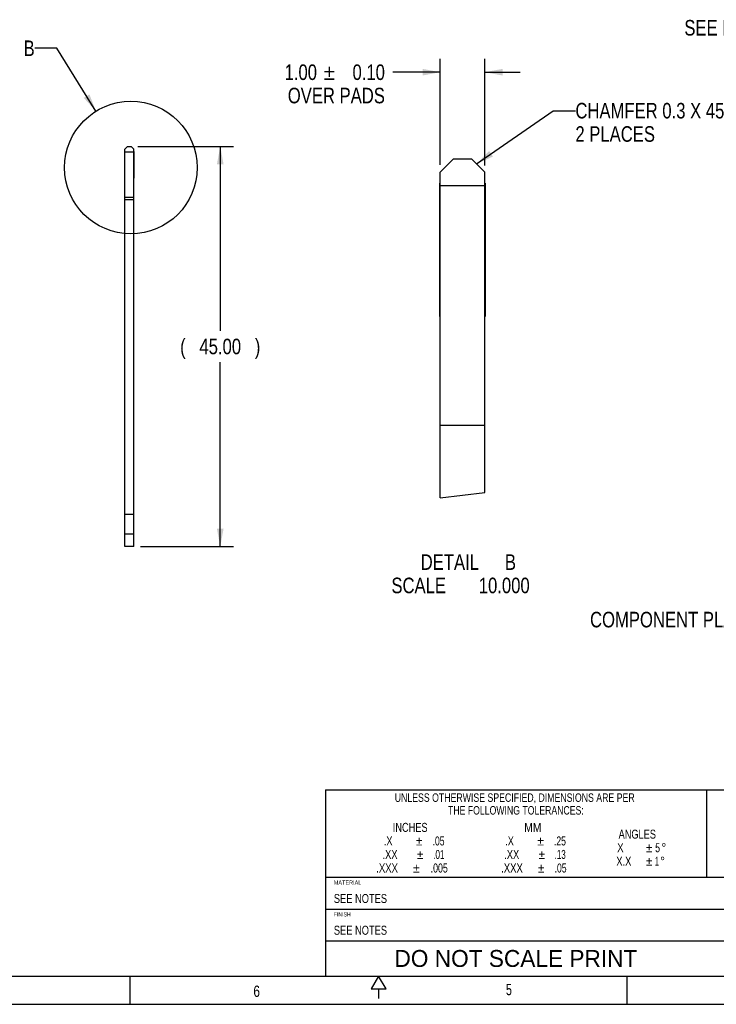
# Model space of a CAD drawing. Extents: x 0 to 559, y 0 to 432.
# Tile 2 of 14: x 199 to 355, y 0 to 222. Entities that reach past the tile are written whole.
import ezdxf
from ezdxf.enums import TextEntityAlignment as Align

# ---------------------------------------------------------------- set-up
doc = ezdxf.new("R2010")
doc.units = 0
doc.header["$LTSCALE"] = 30.734
doc.layers.get('0').update_dxf_attribs({"linetype": 'CONTINUOUS'})
doc.layers.add('AXIS', color=7, linetype='CONTINUOUS')
doc.layers.add('NOTES', color=7, linetype='CONTINUOUS')
doc.styles.get("Standard").update_dxf_attribs({"font": 'txt', "width": 0.8})
doc.styles.add('TEXTSTYLE_1', font='gdt', dxfattribs={"width": 0.8})
doc.styles.add('TEXTSTYLE_2', font='txt', dxfattribs={"width": 1.25})
doc.styles.add('TEXTSTYLE_3', font='txt')
doc.styles.add('TEXTSTYLE_5', font='gdt')
doc.styles.add('TEXTSTYLE_6', font='txt')
doc.dimstyles.get("Standard").update_dxf_attribs({"dimtxt": 0.18, "dimasz": 0.18, "dimexe": 0.18, "dimexo": 0.0625, "dimgap": 0.09, "dimtad": 0, "dimtih": 1, "dimtoh": 1, "dimzin": 0, "dimcen": 0.09, "dimazin": 3, "dimtfac": 1, "dimtofl": 0, "dimtmove": 0, "dimatfit": 3})

# ---------------------------------------------------------------- blocks, each defined once
blk = doc.blocks.new('_FILLED')
at = {"color": 0, "linetype": 'BYBLOCK'}
blk.add_solid([(0, 0), (-1, 0.1875), (-1, -0.1875)], dxfattribs=at)
blk = doc.blocks.new('*D5')
at = {"color": 2, "linetype": 'CONTINUOUS'}
for p, q in [((225.23, 193.03), (246.78, 193.03)), ((243.78, 193.03), (243.78, 151.53)), ((243.78, 103.03), (243.78, 144.53)), ((225.83, 103.03), (246.78, 103.03))]:
    blk.add_line(p, q, dxfattribs=at)
at = {"color": 2, "linetype": 'CONTINUOUS', "xscale": 4, "yscale": 4, "zscale": 4}
for p, rotation in [((243.78, 193.03), 90), ((243.78, 103.03), 270)]:
    blk.add_blockref('_FILLED', p, dxfattribs=dict(at, rotation=rotation))
at = {"color": 2, "linetype": 'CONTINUOUS', "width": 0.8}
for s, p in [('(', (235.38, 146.28)), ('45.00', (243.78, 146.28)), (')', (252.18, 146.28))]:
    blk.add_text(s, height=3.5, dxfattribs=at).set_placement(p, align=Align.CENTER)
blk = doc.blocks.new('*D9')
at = {"color": 2, "linetype": 'CONTINUOUS'}
for p, q in [((293.28, 188.88), (293.28, 212.75)), ((303.28, 188.73), (303.28, 212.75)), ((293.28, 209.75), (282.57, 209.75)), ((303.28, 209.75), (311.28, 209.75))]:
    blk.add_line(p, q, dxfattribs=at)
at = {"color": 2, "linetype": 'CONTINUOUS', "xscale": 4, "yscale": 4, "zscale": 4}
blk.add_blockref('_FILLED', (293.28, 209.75), dxfattribs=at)
at = {"color": 2, "linetype": 'CONTINUOUS', "xscale": 4, "yscale": 4, "zscale": 4, "rotation": 180}
blk.add_blockref('_FILLED', (303.28, 209.75), dxfattribs=at)
at = {"color": 2, "linetype": 'CONTINUOUS', "width": 0.8}
for s, p in [('1.00', (265.54, 208)), ('0.10', (280.82, 208)), ('OVER PADS', (280.82, 202.75))]:
    blk.add_text(s, height=3.5, dxfattribs=at).set_placement(p, align=Align.RIGHT)
at = {"color": 2, "linetype": 'CONTINUOUS', "style": 'TEXTSTYLE_1'}
blk.add_text('`', height=3.5, dxfattribs=at).set_placement((269.62, 208), align=Align.RIGHT)

msp = doc.modelspace()

# ---------------------------------------------------------------- linework, layer by layer
at = {"color": 7, "linetype": 'CONTINUOUS'}
for p, q in [((222.934, 193.031), (222.334, 192.431)), ((222.934, 193.031), (223.734, 193.031)), ((224.334, 192.431), (223.734, 193.031)), ((222.314, 185.931), (222.314, 191.931)), ((222.334, 191.931), (222.314, 191.931)), ((222.334, 191.131), (222.314, 191.131)), ((222.334, 190.931), (222.314, 190.931)), ((222.334, 181.031), (222.334, 192.431)), ((222.334, 191.831), (224.334, 191.831)), ((224.334, 181.031), (224.334, 192.431)), ((224.334, 191.931), (224.354, 191.931)), ((224.354, 191.931), (224.354, 185.931)), ((296.279, 190.248), (293.279, 187.248)), ((296.279, 190.248), (300.279, 190.248)), ((303.279, 187.248), (300.279, 190.248)), ((293.279, 130.248), (293.279, 187.248)), ((303.279, 130.248), (303.279, 187.248)), ((222.334, 185.931), (222.314, 185.931)), ((224.334, 185.931), (224.354, 185.931)), ((293.179, 154.748), (293.179, 184.748)), ((293.279, 184.748), (293.179, 184.748)), ((293.279, 184.248), (303.279, 184.248)), ((303.279, 184.748), (303.379, 184.748)), ((303.379, 184.748), (303.379, 154.748)), ((224.334, 181.531), (222.334, 181.531)), ((224.334, 181.031), (222.334, 181.031)), ((293.279, 180.748), (293.179, 180.748)), ((293.279, 179.748), (293.179, 179.748)), ((293.279, 154.748), (293.179, 154.748)), ((303.279, 154.748), (303.379, 154.748)), ((303.279, 130.248), (293.279, 130.248)), ((293.279, 113.975), (303.279, 115.195)), ((224.334, 103.031), (222.334, 103.031)), ((6.35, 6.35), (552.45, 6.35)), ((223.52, 0), (223.52, 6.35)), ((279.4, 6.35), (277.73, 3.458)), ((281.07, 3.458), (279.4, 6.35)), ((335.28, 0), (335.28, 6.35)), ((277.73, 3.458), (281.07, 3.458)), ((279.4, 3.458), (279.4, 1.27)), ((0, 0), (558.8, 0))]:
    msp.add_line(p, q, dxfattribs=at)
at = {"color": 2, "linetype": 'CONTINUOUS'}
for p, q in [((267.424, 48.26), (387.439, 48.26)), ((267.424, 48.26), (267.424, 6.35)), ((353.149, 48.26), (353.149, 28.575)), ((267.424, 28.575), (387.439, 28.575)), ((267.424, 21.431), (387.439, 21.431)), ((267.424, 14.287), (387.439, 14.287)), ((267.424, 6.35), (387.439, 6.35))]:
    msp.add_line(p, q, dxfattribs=at)
msp.add_circle((223.675, 188.293), 14.915, dxfattribs=at)
at = {"layer": 'AXIS', "color": 7, "linetype": 'CONTINUOUS'}
for p, q in [((222.334, 103.031), (222.334, 181.031)), ((224.334, 103.031), (224.334, 181.031)), ((293.279, 113.975), (293.279, 130.248)), ((303.279, 115.195), (303.279, 130.248)), ((224.334, 110.231), (222.334, 110.231)), ((224.334, 105.831), (222.334, 105.831))]:
    msp.add_line(p, q, dxfattribs=at)
at = {"layer": 'NOTES', "color": 2, "linetype": 'CONTINUOUS'}
for p, q in [((207.041, 215.139), (202.041, 215.139)), ((215.82, 200.971), (207.041, 215.139)), ((301.419, 189.108), (318.674, 201.095)), ((318.674, 201.095), (323.674, 201.095))]:
    msp.add_line(p, q, dxfattribs=at)
for points in [[(213.075, 203.976), (215.82, 200.971), (214.35, 204.766)], [(304.276, 192.006), (301.419, 189.108), (305.132, 190.774)]]:
    msp.add_solid(points, dxfattribs=at)

# ---------------------------------------------------------------- texts
at = {"color": 7, "linetype": 'CONTINUOUS', "style": 'TEXTSTYLE_2'}
for s, width, p in [('5', 0.714286, (308.046, 2.052)), ('6', 0.785714, (251.235, 1.665))]:
    msp.add_text(s, height=2.54, dxfattribs=dict(at, width=width)).set_placement(p)
at = {"layer": 'NOTES', "color": 2, "linetype": 'CONTINUOUS', "width": 0.8}
for s, p in [('SEE DETAIL  ', (371.896, 218.005)), ('B', (202.041, 213.389)), ('COMPONENT PLACEMENT AREA', (386.464, 84.822))]:
    msp.add_text(s, height=3.5, dxfattribs=at).set_placement(p, align=Align.RIGHT)
for s, p in [('CHAMFER 0.3 X 45', (323.674, 199.345)), ('2 PLACES', (323.674, 194.095))]:
    msp.add_text(s, height=3.5, dxfattribs=at).set_placement(p)
for s, p in [('DETAIL  ', (296.465, 97.759)), ('B', (309.065, 97.759)), ('SCALE  ', (289.465, 92.509)), ('10.000', (307.665, 92.509))]:
    msp.add_text(s, height=3.5, dxfattribs=at).set_placement(p, align=Align.CENTER)
at = {"layer": 'NOTES', "color": 2, "linetype": 'CONTINUOUS', "style": 'TEXTSTYLE_3'}
for s, height, width, p in [('UNLESS OTHERWISE SPECIFIED, DIMENSIONS ARE PER ', 1.905, 0.772036, (310.286, 45.561)), ('THE FOLLOWING TOLERANCES:', 1.905, 0.767619, (310.286, 42.703)), ('INCHES ', 2.032, 0.761905, (286.791, 38.798)), ('MM', 2.032, 0.857143, (314.096, 38.798)), ('.X    ', 2.032, 0.761905, (282.703, 35.75)), (' .05', 2.032, 0.714286, (292.621, 35.75)), ('.X    ', 2.032, 0.761905, (310.008, 35.75)), (' .25', 2.032, 0.714286, (319.926, 35.75)), ('ANGLES', 2.032, 0.761905, (337.591, 37.274)), ('X    ', 2.032, 0.8, (335.003, 34.226)), ('5', 2.032, 0.714286, (342.163, 34.226)), ('.XX   ', 2.032, 0.77381, (282.848, 32.702)), (' .01', 2.032, 0.678571, (292.694, 32.702)), ('.XX   ', 2.032, 0.77381, (310.226, 32.702)), (' .13', 2.032, 0.660714, (319.999, 32.702)), ('.XXX  ', 2.032, 0.785714, (281.905, 29.654)), (' .005', 2.032, 0.728571, (292.766, 29.654)), ('.XXX  ', 2.032, 0.785714, (310.008, 29.654)), (' .05', 2.032, 0.714286, (320.071, 29.654)), ('X.X  ', 2.032, 0.771429, (335.148, 31.178)), ('1', 2.032, 0.571429, (342.018, 31.178))]:
    msp.add_text(s, height=height, dxfattribs=dict(at, width=width)).set_placement(p, align=Align.CENTER)
at = {"layer": 'NOTES', "color": 2, "linetype": 'CONTINUOUS'}
for s, height, style, p in [('`', 2.032, 'TEXTSTYLE_5', (288.533, 35.75)), ('`', 2.032, 'TEXTSTYLE_5', (315.838, 35.75)), ('`', 2.032, 'TEXTSTYLE_5', (340.252, 34.226)), ('~', 2.032, 'TEXTSTYLE_5', (343.566, 34.226)), ('`', 2.032, 'TEXTSTYLE_5', (288.751, 32.702)), ('`', 2.032, 'TEXTSTYLE_5', (316.128, 32.702)), ('`', 2.032, 'TEXTSTYLE_5', (340.252, 31.178)), ('`', 2.032, 'TEXTSTYLE_5', (287.88, 29.654)), ('`', 2.032, 'TEXTSTYLE_5', (315.983, 29.654)), ('~', 2.032, 'TEXTSTYLE_5', (343.276, 31.178)), ('DO NOT SCALE PRINT', 3.81, 'TEXTSTYLE_6', (310.286, 8.414))]:
    msp.add_text(s, height=height, dxfattribs=dict(at, style=style)).set_placement(p, align=Align.CENTER)
at = {"layer": 'NOTES', "color": 2, "linetype": 'CONTINUOUS', "style": 'TEXTSTYLE_3'}
for s, height, width, p in [('MATERIAL', 0.9525, 0.776786, (269.329, 26.908)), ('SEE NOTES', 2.032, 0.769841, (269.329, 22.796)), ('FINISH', 0.9525, 0.72619, (269.329, 19.764)), ('SEE NOTES', 2.032, 0.769841, (269.329, 15.652))]:
    msp.add_text(s, height=height, dxfattribs=dict(at, width=width)).set_placement(p)

# ---------------------------------------------------------------- dimensions: what is measured, and where the dimension line sits
at = {"color": 2, "linetype": 'CONTINUOUS'}
dim = msp.add_linear_dim(base=(303.279, 209.754), p1=(293.279, 187.376), p2=(303.279, 187.231), dimstyle='STANDARD', dxfattribs=at)
dim.commit()
dim.dimension.update_dxf_attribs({"geometry": '*D9', "text_midpoint": (267.583, 207.129), "dimtype": 160})
dim = msp.add_linear_dim(base=(243.779, 103.031), p1=(223.734, 193.031), p2=(224.334, 103.031), angle=270, dimstyle='STANDARD', dxfattribs=at)
dim.commit()
dim.dimension.update_dxf_attribs({"geometry": '*D5', "text_midpoint": (243.779, 148.031), "dimtype": 160})

doc.saveas('drawing.dxf')
